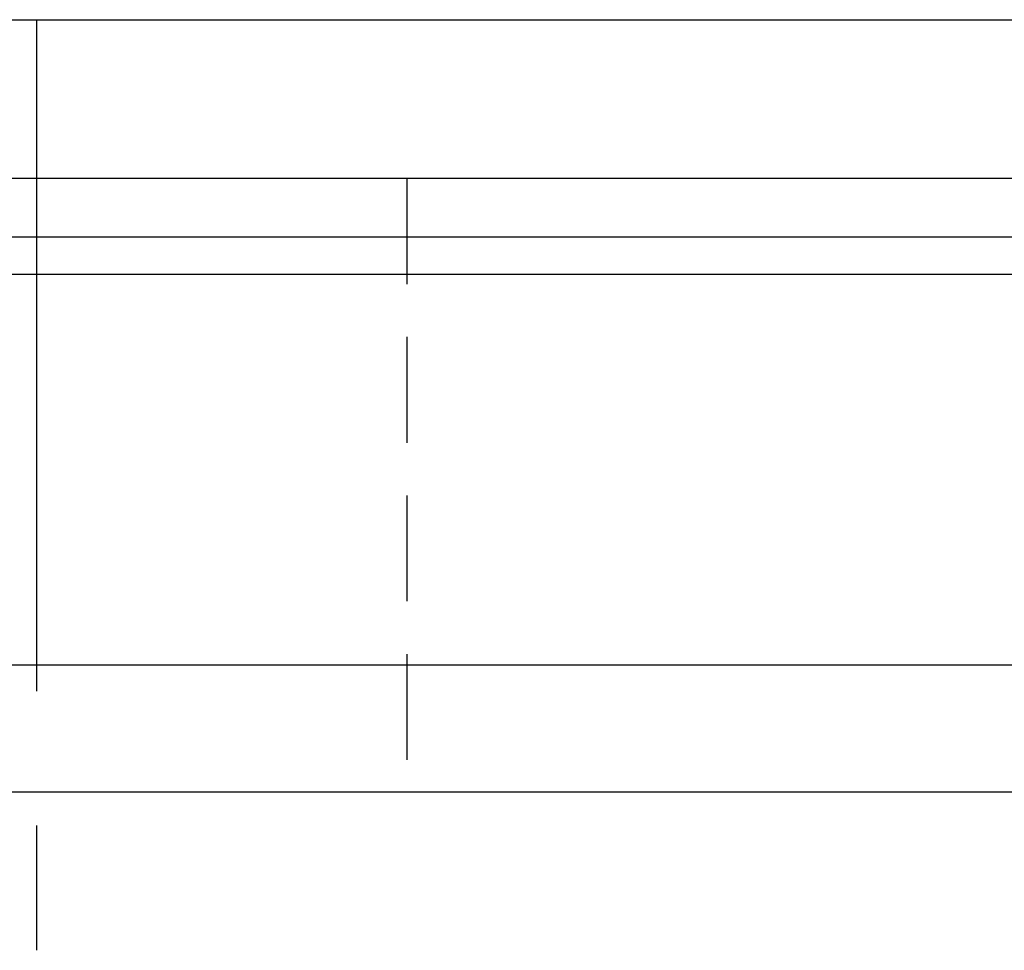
# Model space of a CAD drawing. Header units: millimetres. Extents: x 33 to 346, y 86 to 208.
# Tile 46 of 52: x 287.91 to 297.22, y 102.74 to 111.54. Entities that reach past the tile are written whole.
import ezdxf

# ---------------------------------------------------------------- set-up
doc = ezdxf.new("R2010")
doc.units = ezdxf.units.MM
doc.linetypes.add('CENTER', pattern=[10.16, 6.35, -1.27, 1.27, -1.27])
doc.linetypes.add('DASHED', pattern=[0.75, 0.5, -0.25])
for name, color, linetype in [('HID', 2, 'DASHED'), ('OUT', 3, 'Continuous'), ('中心線', 1, 'CENTER')]:
    doc.layers.add(name, color=color, linetype=linetype)

msp = doc.modelspace()

# ---------------------------------------------------------------- linework, layer by layer
at = {"layer": 'HID', "color": 0, "ltscale": 2}
msp.add_line((291.5735, 110.043), (291.5735, 104.243), dxfattribs=at)
at = {"layer": 'OUT', "color": 0}
for p, q in [((219.0735, 111.543), (307.0735, 111.543)), ((219.0735, 110.043), (307.0735, 110.043)), ((185.6478, 109.4894), (339.0735, 109.4894)), ((185.593, 109.1359), (339.0735, 109.1359)), ((184.4709, 105.443), (339.0735, 105.443)), ((148.0735, 104.243), (339.0735, 104.243))]:
    msp.add_line(p, q, dxfattribs=at)
at = {"layer": '中心線', "color": 0}
msp.add_line((288.0735, 111.543), (288.0735, 102.743), dxfattribs=at)

doc.saveas('drawing.dxf')
